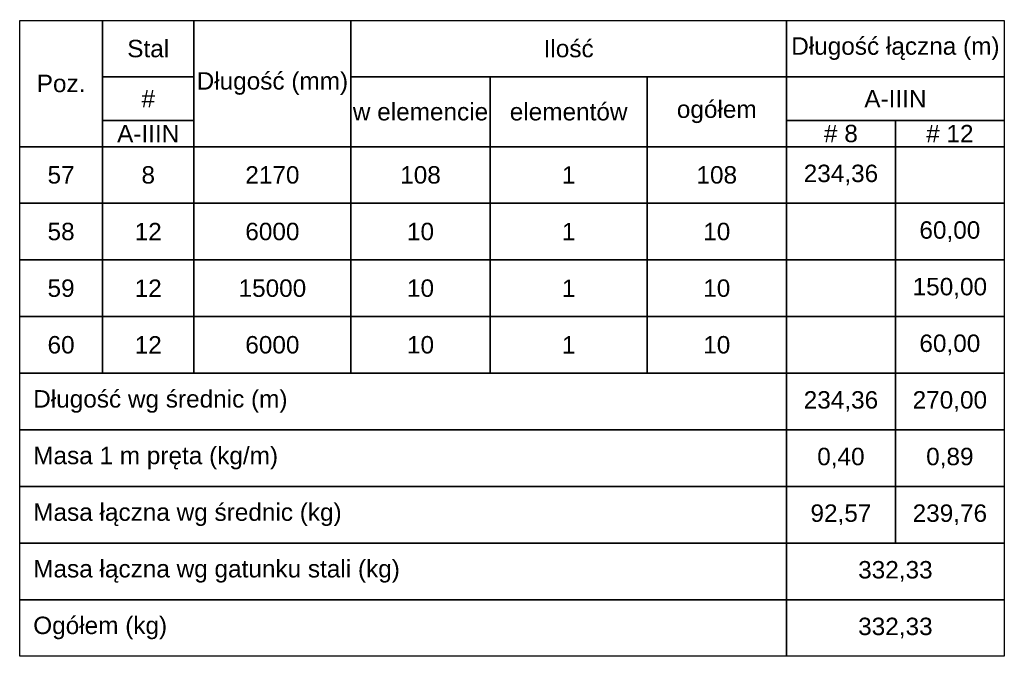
# Model space of a CAD drawing. Extents: x -1474 to 1674133, y -684355 to 75879.
# Tile 4 of 5: x 1671873 to 1674133, y -684355 to -682894. Entities that reach past the tile are written whole.
import ezdxf

# ---------------------------------------------------------------- set-up
doc = ezdxf.new("R2010")
doc.units = 0
doc.header["$LTSCALE"] = 10
doc.header["$MEASUREMENT"] = 0
doc.layers.add('RCAD_tabele zbrojenia', color=7, linetype='Continuous')
doc.styles.add('style2', font='arial.ttf', dxfattribs={"height": 40})

msp = doc.modelspace()

# ---------------------------------------------------------------- linework, layer by layer
at = {"layer": 'RCAD_tabele zbrojenia', "color": 242}
for p, q in [((1671872.9249, -682895.06896), (1674132.9249, -682895.06896)), ((1671872.9249, -684355.06896), (1671872.9249, -682895.06896)), ((1671872.9249, -682895.06896), (1672062.9249, -682895.06896)), ((1671872.9249, -683185.06896), (1671872.9249, -682895.06896)), ((1672062.9249, -682895.06896), (1672062.9249, -683185.06896)), ((1672062.9249, -682895.06896), (1672272.9249, -682895.06896)), ((1672062.9249, -683025.06896), (1672062.9249, -682895.06896)), ((1672272.9249, -682895.06896), (1672632.9249, -682895.06896)), ((1672272.9249, -683185.06896), (1672272.9249, -682895.06896)), ((1672272.9249, -682895.06896), (1672272.9249, -683025.06896)), ((1672632.9249, -682895.06896), (1672632.9249, -683185.06896)), ((1672632.9249, -682895.06896), (1673632.9249, -682895.06896)), ((1672632.9249, -683025.06896), (1672632.9249, -682895.06896)), ((1673632.9249, -682895.06896), (1673632.9249, -683025.06896)), ((1673632.9249, -682895.06896), (1674132.9249, -682895.06896)), ((1673632.9249, -683025.06896), (1673632.9249, -682895.06896)), ((1674132.9249, -682895.06896), (1674132.9249, -684355.06896)), ((1674132.9249, -682895.06896), (1674132.9249, -683025.06896)), ((1672272.9249, -683025.06896), (1672062.9249, -683025.06896)), ((1672062.9249, -683025.06896), (1672272.9249, -683025.06896)), ((1672062.9249, -683125.06896), (1672062.9249, -683025.06896)), ((1672272.9249, -683025.06896), (1672272.9249, -683125.06896)), ((1673632.9249, -683025.06896), (1672632.9249, -683025.06896)), ((1672632.9249, -683025.06896), (1672952.9249, -683025.06896)), ((1672632.9249, -683185.06896), (1672632.9249, -683025.06896)), ((1672952.9249, -683025.06896), (1673312.9249, -683025.06896)), ((1672952.9249, -683185.06896), (1672952.9249, -683025.06896)), ((1672952.9249, -683025.06896), (1672952.9249, -683185.06896)), ((1673312.9249, -683025.06896), (1673632.9249, -683025.06896)), ((1673312.9249, -683185.06896), (1673312.9249, -683025.06896)), ((1673312.9249, -683025.06896), (1673312.9249, -683185.06896)), ((1673632.9249, -683025.06896), (1673632.9249, -683185.06896)), ((1674132.9249, -683025.06896), (1673632.9249, -683025.06896)), ((1673632.9249, -683025.06896), (1674132.9249, -683025.06896)), ((1673632.9249, -683125.06896), (1673632.9249, -683025.06896)), ((1674132.9249, -683025.06896), (1674132.9249, -683125.06896)), ((1672272.9249, -683125.06896), (1672062.9249, -683125.06896)), ((1672062.9249, -683125.06896), (1672272.9249, -683125.06896)), ((1672062.9249, -683185.06896), (1672062.9249, -683125.06896)), ((1672272.9249, -683125.06896), (1672272.9249, -683185.06896)), ((1674132.9249, -683125.06896), (1673632.9249, -683125.06896)), ((1673632.9249, -683125.06896), (1673882.9249, -683125.06896)), ((1673632.9249, -683185.06896), (1673632.9249, -683125.06896)), ((1673882.9249, -683125.06896), (1673882.9249, -683185.06896)), ((1673882.9249, -683125.06896), (1674132.9249, -683125.06896)), ((1673882.9249, -683185.06896), (1673882.9249, -683125.06896)), ((1674132.9249, -683125.06896), (1674132.9249, -683185.06896)), ((1672062.9249, -683185.06896), (1671872.9249, -683185.06896)), ((1671872.9249, -683185.06896), (1672062.9249, -683185.06896)), ((1671872.9249, -683315.06896), (1671872.9249, -683185.06896)), ((1672272.9249, -683185.06896), (1672062.9249, -683185.06896)), ((1672062.9249, -683185.06896), (1672062.9249, -683315.06896)), ((1672062.9249, -683185.06896), (1672272.9249, -683185.06896)), ((1672062.9249, -683315.06896), (1672062.9249, -683185.06896)), ((1672632.9249, -683185.06896), (1672272.9249, -683185.06896)), ((1672272.9249, -683185.06896), (1672272.9249, -683315.06896)), ((1672272.9249, -683185.06896), (1672632.9249, -683185.06896)), ((1672272.9249, -683315.06896), (1672272.9249, -683185.06896)), ((1672952.9249, -683185.06896), (1672632.9249, -683185.06896)), ((1672632.9249, -683185.06896), (1672632.9249, -683315.06896)), ((1672632.9249, -683185.06896), (1672952.9249, -683185.06896)), ((1672632.9249, -683315.06896), (1672632.9249, -683185.06896)), ((1673312.9249, -683185.06896), (1672952.9249, -683185.06896)), ((1672952.9249, -683185.06896), (1672952.9249, -683315.06896)), ((1672952.9249, -683185.06896), (1673312.9249, -683185.06896)), ((1672952.9249, -683315.06896), (1672952.9249, -683185.06896)), ((1673632.9249, -683185.06896), (1673312.9249, -683185.06896)), ((1673312.9249, -683185.06896), (1673312.9249, -683315.06896)), ((1673312.9249, -683185.06896), (1673632.9249, -683185.06896)), ((1673312.9249, -683315.06896), (1673312.9249, -683185.06896)), ((1673882.9249, -683185.06896), (1673632.9249, -683185.06896)), ((1673632.9249, -683185.06896), (1673632.9249, -683315.06896)), ((1673632.9249, -683185.06896), (1673882.9249, -683185.06896)), ((1673632.9249, -683315.06896), (1673632.9249, -683185.06896)), ((1674132.9249, -683185.06896), (1673882.9249, -683185.06896)), ((1673882.9249, -683185.06896), (1673882.9249, -683315.06896)), ((1673882.9249, -683185.06896), (1674132.9249, -683185.06896)), ((1673882.9249, -683315.06896), (1673882.9249, -683185.06896)), ((1674132.9249, -683185.06896), (1674132.9249, -683315.06896)), ((1672062.9249, -683315.06896), (1671872.9249, -683315.06896)), ((1671872.9249, -683315.06896), (1672062.9249, -683315.06896)), ((1671872.9249, -683445.06896), (1671872.9249, -683315.06896)), ((1672272.9249, -683315.06896), (1672062.9249, -683315.06896)), ((1672062.9249, -683315.06896), (1672062.9249, -683445.06896)), ((1672062.9249, -683315.06896), (1672272.9249, -683315.06896)), ((1672062.9249, -683445.06896), (1672062.9249, -683315.06896)), ((1672632.9249, -683315.06896), (1672272.9249, -683315.06896)), ((1672272.9249, -683315.06896), (1672272.9249, -683445.06896)), ((1672272.9249, -683315.06896), (1672632.9249, -683315.06896)), ((1672272.9249, -683445.06896), (1672272.9249, -683315.06896)), ((1672952.9249, -683315.06896), (1672632.9249, -683315.06896)), ((1672632.9249, -683315.06896), (1672632.9249, -683445.06896)), ((1672632.9249, -683315.06896), (1672952.9249, -683315.06896)), ((1672632.9249, -683445.06896), (1672632.9249, -683315.06896)), ((1673312.9249, -683315.06896), (1672952.9249, -683315.06896)), ((1672952.9249, -683315.06896), (1672952.9249, -683445.06896)), ((1672952.9249, -683315.06896), (1673312.9249, -683315.06896)), ((1672952.9249, -683445.06896), (1672952.9249, -683315.06896)), ((1673632.9249, -683315.06896), (1673312.9249, -683315.06896)), ((1673312.9249, -683315.06896), (1673312.9249, -683445.06896)), ((1673312.9249, -683315.06896), (1673632.9249, -683315.06896)), ((1673312.9249, -683445.06896), (1673312.9249, -683315.06896)), ((1673882.9249, -683315.06896), (1673632.9249, -683315.06896)), ((1673632.9249, -683315.06896), (1673632.9249, -683445.06896)), ((1673632.9249, -683315.06896), (1673882.9249, -683315.06896)), ((1673632.9249, -683445.06896), (1673632.9249, -683315.06896)), ((1674132.9249, -683315.06896), (1673882.9249, -683315.06896)), ((1673882.9249, -683315.06896), (1673882.9249, -683445.06896)), ((1673882.9249, -683315.06896), (1674132.9249, -683315.06896)), ((1673882.9249, -683445.06896), (1673882.9249, -683315.06896)), ((1674132.9249, -683315.06896), (1674132.9249, -683445.06896)), ((1672062.9249, -683445.06896), (1671872.9249, -683445.06896)), ((1671872.9249, -683445.06896), (1672062.9249, -683445.06896)), ((1671872.9249, -683575.06896), (1671872.9249, -683445.06896)), ((1672272.9249, -683445.06896), (1672062.9249, -683445.06896)), ((1672062.9249, -683445.06896), (1672062.9249, -683575.06896)), ((1672062.9249, -683445.06896), (1672272.9249, -683445.06896)), ((1672062.9249, -683575.06896), (1672062.9249, -683445.06896)), ((1672632.9249, -683445.06896), (1672272.9249, -683445.06896)), ((1672272.9249, -683445.06896), (1672272.9249, -683575.06896)), ((1672272.9249, -683445.06896), (1672632.9249, -683445.06896)), ((1672272.9249, -683575.06896), (1672272.9249, -683445.06896)), ((1672952.9249, -683445.06896), (1672632.9249, -683445.06896)), ((1672632.9249, -683445.06896), (1672632.9249, -683575.06896)), ((1672632.9249, -683445.06896), (1672952.9249, -683445.06896)), ((1672632.9249, -683575.06896), (1672632.9249, -683445.06896)), ((1673312.9249, -683445.06896), (1672952.9249, -683445.06896)), ((1672952.9249, -683445.06896), (1672952.9249, -683575.06896)), ((1672952.9249, -683445.06896), (1673312.9249, -683445.06896)), ((1672952.9249, -683575.06896), (1672952.9249, -683445.06896)), ((1673632.9249, -683445.06896), (1673312.9249, -683445.06896)), ((1673312.9249, -683445.06896), (1673312.9249, -683575.06896)), ((1673312.9249, -683445.06896), (1673632.9249, -683445.06896)), ((1673312.9249, -683575.06896), (1673312.9249, -683445.06896)), ((1673882.9249, -683445.06896), (1673632.9249, -683445.06896)), ((1673632.9249, -683445.06896), (1673632.9249, -683575.06896)), ((1673632.9249, -683445.06896), (1673882.9249, -683445.06896)), ((1673632.9249, -683575.06896), (1673632.9249, -683445.06896)), ((1674132.9249, -683445.06896), (1673882.9249, -683445.06896)), ((1673882.9249, -683445.06896), (1673882.9249, -683575.06896)), ((1673882.9249, -683445.06896), (1674132.9249, -683445.06896)), ((1673882.9249, -683575.06896), (1673882.9249, -683445.06896)), ((1674132.9249, -683445.06896), (1674132.9249, -683575.06896)), ((1672062.9249, -683575.06896), (1671872.9249, -683575.06896)), ((1671872.9249, -683575.06896), (1672062.9249, -683575.06896)), ((1671872.9249, -683705.06896), (1671872.9249, -683575.06896)), ((1672272.9249, -683575.06896), (1672062.9249, -683575.06896)), ((1672062.9249, -683575.06896), (1672062.9249, -683705.06896)), ((1672062.9249, -683575.06896), (1672272.9249, -683575.06896)), ((1672062.9249, -683705.06896), (1672062.9249, -683575.06896)), ((1672632.9249, -683575.06896), (1672272.9249, -683575.06896)), ((1672272.9249, -683575.06896), (1672272.9249, -683705.06896)), ((1672272.9249, -683575.06896), (1672632.9249, -683575.06896)), ((1672272.9249, -683705.06896), (1672272.9249, -683575.06896)), ((1672952.9249, -683575.06896), (1672632.9249, -683575.06896)), ((1672632.9249, -683575.06896), (1672632.9249, -683705.06896)), ((1672632.9249, -683575.06896), (1672952.9249, -683575.06896)), ((1672632.9249, -683705.06896), (1672632.9249, -683575.06896)), ((1673312.9249, -683575.06896), (1672952.9249, -683575.06896)), ((1672952.9249, -683575.06896), (1672952.9249, -683705.06896)), ((1672952.9249, -683575.06896), (1673312.9249, -683575.06896)), ((1672952.9249, -683705.06896), (1672952.9249, -683575.06896)), ((1673632.9249, -683575.06896), (1673312.9249, -683575.06896)), ((1673312.9249, -683575.06896), (1673312.9249, -683705.06896)), ((1673312.9249, -683575.06896), (1673632.9249, -683575.06896)), ((1673312.9249, -683705.06896), (1673312.9249, -683575.06896)), ((1673882.9249, -683575.06896), (1673632.9249, -683575.06896)), ((1673632.9249, -683575.06896), (1673632.9249, -683705.06896)), ((1673632.9249, -683575.06896), (1673882.9249, -683575.06896)), ((1673632.9249, -683705.06896), (1673632.9249, -683575.06896)), ((1674132.9249, -683575.06896), (1673882.9249, -683575.06896)), ((1673882.9249, -683575.06896), (1673882.9249, -683705.06896)), ((1673882.9249, -683575.06896), (1674132.9249, -683575.06896)), ((1673882.9249, -683705.06896), (1673882.9249, -683575.06896)), ((1674132.9249, -683575.06896), (1674132.9249, -683705.06896)), ((1671872.9249, -683705.06896), (1673632.9249, -683705.06896)), ((1671872.9249, -683835.06896), (1671872.9249, -683705.06896)), ((1672062.9249, -683705.06896), (1671872.9249, -683705.06896)), ((1672272.9249, -683705.06896), (1672062.9249, -683705.06896)), ((1672632.9249, -683705.06896), (1672272.9249, -683705.06896)), ((1672952.9249, -683705.06896), (1672632.9249, -683705.06896)), ((1673312.9249, -683705.06896), (1672952.9249, -683705.06896)), ((1673632.9249, -683705.06896), (1673312.9249, -683705.06896)), ((1673632.9249, -683705.06896), (1673632.9249, -683835.06896)), ((1673882.9249, -683705.06896), (1673632.9249, -683705.06896)), ((1673632.9249, -683705.06896), (1673882.9249, -683705.06896)), ((1673632.9249, -683835.06896), (1673632.9249, -683705.06896)), ((1674132.9249, -683705.06896), (1673882.9249, -683705.06896)), ((1673882.9249, -683705.06896), (1673882.9249, -683835.06896)), ((1673882.9249, -683705.06896), (1674132.9249, -683705.06896)), ((1673882.9249, -683835.06896), (1673882.9249, -683705.06896)), ((1674132.9249, -683705.06896), (1674132.9249, -683835.06896)), ((1671872.9249, -683835.06896), (1673632.9249, -683835.06896)), ((1671872.9249, -683965.06896), (1671872.9249, -683835.06896)), ((1673632.9249, -683835.06896), (1671872.9249, -683835.06896)), ((1673632.9249, -683835.06896), (1673632.9249, -683965.06896)), ((1673882.9249, -683835.06896), (1673632.9249, -683835.06896)), ((1673632.9249, -683835.06896), (1673882.9249, -683835.06896)), ((1673632.9249, -683965.06896), (1673632.9249, -683835.06896)), ((1674132.9249, -683835.06896), (1673882.9249, -683835.06896)), ((1673882.9249, -683835.06896), (1673882.9249, -683965.06896)), ((1673882.9249, -683835.06896), (1674132.9249, -683835.06896)), ((1673882.9249, -683965.06896), (1673882.9249, -683835.06896)), ((1674132.9249, -683835.06896), (1674132.9249, -683965.06896)), ((1671872.9249, -683965.06896), (1673632.9249, -683965.06896)), ((1671872.9249, -684095.06896), (1671872.9249, -683965.06896)), ((1673632.9249, -683965.06896), (1671872.9249, -683965.06896)), ((1673632.9249, -683965.06896), (1673632.9249, -684095.06896)), ((1673882.9249, -683965.06896), (1673632.9249, -683965.06896)), ((1673632.9249, -683965.06896), (1673882.9249, -683965.06896)), ((1673632.9249, -684095.06896), (1673632.9249, -683965.06896)), ((1674132.9249, -683965.06896), (1673882.9249, -683965.06896)), ((1673882.9249, -683965.06896), (1673882.9249, -684095.06896)), ((1673882.9249, -683965.06896), (1674132.9249, -683965.06896)), ((1673882.9249, -684095.06896), (1673882.9249, -683965.06896)), ((1674132.9249, -683965.06896), (1674132.9249, -684095.06896)), ((1671872.9249, -684095.06896), (1673632.9249, -684095.06896)), ((1671872.9249, -684225.06896), (1671872.9249, -684095.06896)), ((1673632.9249, -684095.06896), (1671872.9249, -684095.06896)), ((1673632.9249, -684095.06896), (1673632.9249, -684225.06896)), ((1673632.9249, -684095.06896), (1674132.9249, -684095.06896)), ((1673632.9249, -684225.06896), (1673632.9249, -684095.06896)), ((1673882.9249, -684095.06896), (1673632.9249, -684095.06896)), ((1674132.9249, -684095.06896), (1673882.9249, -684095.06896)), ((1674132.9249, -684095.06896), (1674132.9249, -684225.06896)), ((1671872.9249, -684225.06896), (1673632.9249, -684225.06896)), ((1671872.9249, -684355.06896), (1671872.9249, -684225.06896)), ((1673632.9249, -684225.06896), (1671872.9249, -684225.06896)), ((1673632.9249, -684225.06896), (1673632.9249, -684355.06896)), ((1674132.9249, -684225.06896), (1673632.9249, -684225.06896)), ((1673632.9249, -684225.06896), (1674132.9249, -684225.06896)), ((1673632.9249, -684355.06896), (1673632.9249, -684225.06896)), ((1674132.9249, -684225.06896), (1674132.9249, -684355.06896)), ((1674132.9249, -684355.06896), (1671872.9249, -684355.06896)), ((1673632.9249, -684355.06896), (1671872.9249, -684355.06896)), ((1674132.9249, -684355.06896), (1673632.9249, -684355.06896))]:
    msp.add_line(p, q, dxfattribs=at)

# ---------------------------------------------------------------- texts
at = {"layer": 'RCAD_tabele zbrojenia', "color": 3, "char_height": 40, "style": 'style2'}
for s, insert, width, attachment_point in [('Długość łączna (m)', (1673882.9249, -682960.06896), 500, 5), ('Stal', (1672167.9249, -682960.06896), 210, 5), ('Ilość', (1673132.9249, -682960.06896), 1000, 5), ('Długość (mm)', (1672452.9249, -683040.06896), 360, 5), ('Poz.', (1671967.9249, -683040.06896), 190, 5), ('#', (1672167.9249, -683075.06896), 210, 5), ('A-IIIN', (1673882.9249, -683075.06896), 500, 5), ('w elemencie', (1672792.9249, -683105.06896), 320, 5), ('elementów', (1673132.9249, -683105.06896), 360, 5), ('ogółem', (1673472.9249, -683105.06896), 320, 5), ('A-IIIN', (1672167.9249, -683155.06896), 210, 5), ('# 8', (1673757.9249, -683155.06896), 250, 5), ('# 12', (1674007.9249, -683155.06896), 250, 5), ('  Długość wg średnic (m)', (1671872.9249, -683770.06896), 1760, 4), ('  Masa 1 m pręta (kg/m)', (1671872.9249, -683900.06896), 1760, 4), ('  Masa łączna wg średnic (kg)', (1671872.9249, -684030.06896), 1760, 4), ('  Masa łączna wg gatunku stali (kg)', (1671872.9249, -684160.06896), 1760, 4), ('  Ogółem (kg)', (1671872.9249, -684290.06896), 1760, 4)]:
    msp.add_mtext(s, dxfattribs=dict(at, insert=insert, width=width, attachment_point=attachment_point))
at = {"layer": 'RCAD_tabele zbrojenia', "color": 2, "char_height": 40, "attachment_point": 5, "style": 'style2'}
for s, insert, width in [('57', (1671967.9249, -683250.06896), 190), ('8', (1672167.9249, -683250.06896), 210), ('2170', (1672452.9249, -683250.06896), 360), ('108', (1672792.9249, -683250.06896), 320), ('1', (1673132.9249, -683250.06896), 360), ('108', (1673472.9249, -683250.06896), 320), ('234,36', (1673757.9249, -683250.06896), 250), ('58', (1671967.9249, -683380.06896), 190), ('12', (1672167.9249, -683380.06896), 210), ('6000', (1672452.9249, -683380.06896), 360), ('10', (1672792.9249, -683380.06896), 320), ('1', (1673132.9249, -683380.06896), 360), ('10', (1673472.9249, -683380.06896), 320), ('60,00', (1674007.9249, -683380.06896), 250), ('59', (1671967.9249, -683510.06896), 190), ('12', (1672167.9249, -683510.06896), 210), ('15000', (1672452.9249, -683510.06896), 360), ('10', (1672792.9249, -683510.06896), 320), ('1', (1673132.9249, -683510.06896), 360), ('10', (1673472.9249, -683510.06896), 320), ('150,00', (1674007.9249, -683510.06896), 250), ('60', (1671967.9249, -683640.06896), 190), ('12', (1672167.9249, -683640.06896), 210), ('6000', (1672452.9249, -683640.06896), 360), ('10', (1672792.9249, -683640.06896), 320), ('1', (1673132.9249, -683640.06896), 360), ('10', (1673472.9249, -683640.06896), 320), ('60,00', (1674007.9249, -683640.06896), 250), ('234,36', (1673757.9249, -683770.06896), 250), ('270,00', (1674007.9249, -683770.06896), 250), ('0,40', (1673757.9249, -683900.06896), 250), ('0,89', (1674007.9249, -683900.06896), 250), ('92,57', (1673757.9249, -684030.06896), 250), ('239,76', (1674007.9249, -684030.06896), 250), ('332,33', (1673882.9249, -684160.06896), 500), ('332,33', (1673882.9249, -684290.06896), 500)]:
    msp.add_mtext(s, dxfattribs=dict(at, insert=insert, width=width))

doc.saveas('drawing.dxf')
